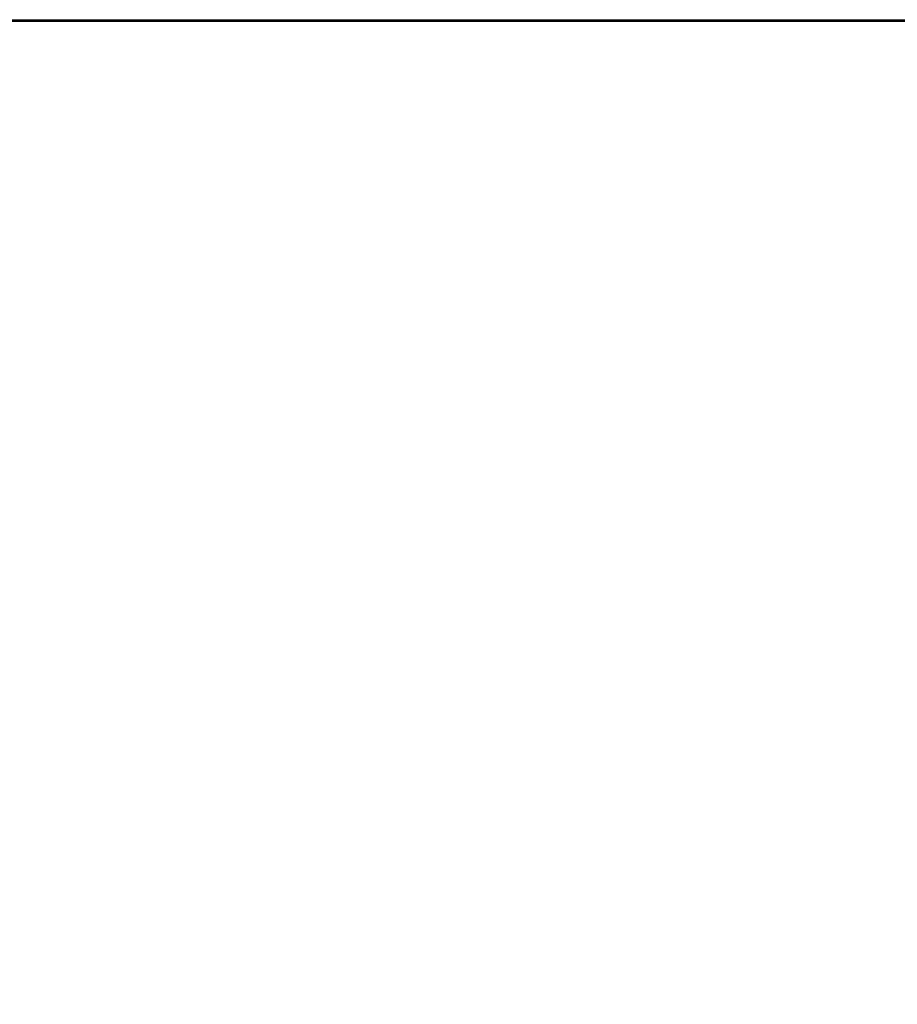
# Model space of a CAD drawing. Header units: millimetres. Extents: x 20 to 26560, y 40 to 17955.
# Tile 38 of 90: x 11973 to 13246, y 4444 to 5872. Entities that reach past the tile are written whole.
import ezdxf

# ---------------------------------------------------------------- set-up
doc = ezdxf.new("R2010")
doc.units = ezdxf.units.MM
doc.header["$LTSCALE"] = 2
doc.layers.add('COMPONENT_GEOMETRY', color=7, linetype='Continuous')
doc.styles.add('SLDTEXTSTYLE0', font='TXT', dxfattribs={"width": 0.75})
doc.dimstyles.new('SLDDIMSTYLE0', dxfattribs={"dimtxt": 150, "dimasz": 6.604, "dimexe": 0, "dimexo": 0.0625, "dimgap": 37.5, "dimtad": 0, "dimtih": 1, "dimtoh": 1, "dimdec": 1, "dimrnd": 1e-09, "dimzin": 12, "dimdsep": 46, "dimtxsty": 'SLDTEXTSTYLE0', "dimsah": 1, "dimcen": 0.09, "dimadec": 0, "dimazin": 3, "dimtfac": 1, "dimtdec": 1, "dimtofl": 0, "dimtmove": 0, "dimatfit": 3, "dimfxl": 1, "dimfrac": 2, "dimtolj": 1, "dimtzin": 12, "dimarcsym": 0})

# ---------------------------------------------------------------- blocks, each defined once
blk = doc.blocks.new('_D_4')
at = {"layer": 'COMPONENT_GEOMETRY', "color": 7}
for p, q in [((13862.7, 5870.3), (13344, 5870.3)), ((13350.4, 5870.3), (13350.4, 3933.6)), ((13050.3, 3903.2), (13004.6, 3903.2)), ((13004.6, 3903.2), (13004.6, 3665)), ((13650.5, 3903.2), (13696.2, 3903.2)), ((13696.2, 3903.2), (13696.2, 3665)), ((13004.6, 3665), (13050.3, 3665)), ((13696.2, 3665), (13650.5, 3665)), ((13350.4, 1504), (13350.4, 3440.6)), ((10307.8, 1504), (13356.7, 1504))]:
    blk.add_line(p, q, dxfattribs=at)
for points in [[(13350.4, 5870.3), (13349.4, 5863.7), (13351.4, 5863.7)], [(13350.4, 1504), (13351.4, 1510.6), (13349.4, 1510.6)]]:
    blk.add_solid(points, dxfattribs=at)
at = {"layer": 'COMPONENT_GEOMETRY', "color": 7, "char_height": 150, "attachment_point": 1, "style": 'SLDTEXTSTYLE0'}
for s, insert in [('7\'1.95"', (13050.3, 3858.4)), ('2183.2mm', (12858.1, 3634))]:
    blk.add_mtext(s, dxfattribs=dict(at, insert=insert))

msp = doc.modelspace()

# ---------------------------------------------------------------- linework, layer by layer
at = {"color": 7, "linetype": 'Continuous', "lineweight": 25}
for p, q in [((12318.74, 5870.29), (12311.47, 5870.29)), ((12550.74, 5870.29), (12545.86, 5870.29)), ((12829.89, 5870.29), (12827.48, 5870.29)), ((13088.86, 5870.29), (13078.21, 5870.29))]:
    msp.add_line(p, q, dxfattribs=at)
at = {"color": 7, "linetype": 'Continuous', "lineweight": 25, "flags": 128}
for points in [[(11961.78, 5872.24), (11977.3, 5872.24), (11985.06, 5872.24), (12000.58, 5872.24), (12008.33, 5872.24), (12023.85, 5872.24), (12031.61, 5872.24), (12039.37, 5872.24), (12054.89, 5872.24), (12062.65, 5872.24), (12078.16, 5872.24), (12085.92, 5872.24), (12101.44, 5872.24), (12109.2, 5872.24), (12116.96, 5872.24), (12132.48, 5872.24), (12140.23, 5872.24), (12155.75, 5872.24), (12163.51, 5872.24), (12179.03, 5872.24), (12186.79, 5872.24), (12202.3, 5872.24), (12210.06, 5872.24), (12217.82, 5872.24), (12233.34, 5872.24), (12241.1, 5872.24), (12256.62, 5872.24), (12264.37, 5872.24), (12279.89, 5872.24), (12287.65, 5872.24), (12295.41, 5872.24), (12310.93, 5872.24), (12318.69, 5872.24), (12334.2, 5872.24), (12341.96, 5872.24), (12357.48, 5872.24), (12365.24, 5872.24), (12373, 5872.24), (12388.51, 5872.24), (12396.27, 5872.24), (12411.79, 5872.24), (12419.55, 5872.24), (12435.07, 5872.24), (12442.83, 5872.24), (12450.58, 5872.24), (12466.1, 5872.24), (12473.86, 5872.24), (12489.38, 5872.24), (12497.14, 5872.24), (12512.66, 5872.24), (12520.41, 5872.24), (12535.93, 5872.24), (12543.69, 5872.24), (12551.45, 5872.24), (12566.97, 5872.24), (12574.73, 5872.24), (12590.24, 5872.24), (12598, 5872.24), (12613.52, 5872.24), (12621.28, 5872.24), (12629.04, 5872.24), (12644.55, 5872.24), (12652.31, 5872.24), (12667.83, 5872.24), (12675.59, 5872.24), (12691.11, 5872.24), (12698.87, 5872.24), (12706.62, 5872.24), (12722.14, 5872.24), (12729.9, 5872.24), (12745.42, 5872.24), (12753.18, 5872.24), (12768.69, 5872.24), (12776.45, 5872.24), (12791.97, 5872.24), (12799.73, 5872.24), (12807.49, 5872.24), (12823.01, 5872.24), (12830.76, 5872.24), (12846.28, 5872.24), (12854.04, 5872.24), (12869.56, 5872.24), (12877.32, 5872.24), (12885.08, 5872.24), (12900.59, 5872.24), (12908.35, 5872.24), (12923.87, 5872.24), (12931.63, 5872.24), (12947.15, 5872.24), (12954.9, 5872.24), (12962.66, 5872.24), (12978.18, 5872.24), (12985.94, 5872.24), (13001.46, 5872.24), (13009.22, 5872.24), (13024.73, 5872.24), (13032.49, 5872.24), (13040.25, 5872.24), (13055.77, 5872.24), (13063.53, 5872.24), (13079.05, 5872.24), (13086.8, 5872.24), (13102.32, 5872.24), (13110.08, 5872.24), (13125.6, 5872.24), (13133.36, 5872.24), (13141.12, 5872.24), (13156.63, 5872.24), (13164.39, 5872.24), (13179.91, 5872.24), (13187.67, 5872.24), (13203.19, 5872.24), (13210.94, 5872.24), (13218.7, 5872.24), (13234.22, 5872.24), (13241.98, 5872.24), (13257.5, 5872.24)], [(11961.94, 5870.29), (11977.45, 5870.29), (11985.21, 5870.29), (12000.73, 5870.29), (12008.49, 5870.29), (12024.01, 5870.29), (12031.77, 5870.29), (12039.52, 5870.29), (12055.04, 5870.29), (12062.8, 5870.29), (12078.32, 5870.29), (12086.08, 5870.29), (12101.59, 5870.29), (12109.35, 5870.29), (12124.87, 5870.29), (12132.63, 5870.29), (12140.39, 5870.29), (12155.91, 5870.29), (12163.66, 5870.29), (12179.18, 5870.29), (12186.94, 5870.29), (12202.46, 5870.29), (12210.22, 5870.29), (12217.98, 5870.29), (12233.49, 5870.29), (12241.25, 5870.29), (12256.77, 5870.29), (12264.53, 5870.29), (12280.05, 5870.29), (12287.8, 5870.29), (12295.56, 5870.29), (12311.08, 5870.29), (12318.84, 5870.29), (12334.36, 5870.29), (12342.12, 5870.29), (12357.63, 5870.29), (12365.39, 5870.29), (12373.15, 5870.29), (12388.67, 5870.29), (12396.43, 5870.29), (12411.94, 5870.29), (12419.7, 5870.29), (12435.22, 5870.29), (12442.98, 5870.29), (12458.5, 5870.29), (12466.26, 5870.29), (12474.02, 5870.29), (12489.53, 5870.29), (12497.29, 5870.29), (12512.81, 5870.29), (12520.57, 5870.29), (12536.09, 5870.29), (12543.84, 5870.29), (12551.6, 5870.29), (12567.12, 5870.29), (12574.88, 5870.29), (12590.4, 5870.29), (12598.16, 5870.29), (12613.67, 5870.29), (12621.43, 5870.29), (12629.19, 5870.29), (12644.71, 5870.29), (12652.47, 5870.29), (12667.98, 5870.29), (12675.74, 5870.29), (12691.26, 5870.29), (12699.02, 5870.29), (12706.78, 5870.29), (12722.3, 5870.29), (12730.05, 5870.29), (12745.57, 5870.29), (12753.33, 5870.29), (12768.85, 5870.29), (12776.61, 5870.29), (12792.12, 5870.29), (12799.88, 5870.29), (12807.64, 5870.29), (12823.16, 5870.29), (12830.92, 5870.29), (12846.44, 5870.29), (12854.19, 5870.29), (12869.71, 5870.29), (12877.47, 5870.29), (12885.23, 5870.29), (12900.75, 5870.29), (12908.51, 5870.29), (12924.02, 5870.29), (12931.78, 5870.29), (12947.3, 5870.29), (12955.06, 5870.29), (12962.82, 5870.29), (12978.33, 5870.29), (12986.09, 5870.29), (13001.61, 5870.29), (13009.37, 5870.29), (13024.89, 5870.29), (13032.65, 5870.29), (13040.41, 5870.29), (13055.92, 5870.29), (13063.68, 5870.29), (13079.2, 5870.29), (13086.96, 5870.29), (13102.48, 5870.29), (13110.23, 5870.29), (13125.75, 5870.29), (13133.51, 5870.29), (13141.27, 5870.29), (13156.79, 5870.29), (13164.55, 5870.29), (13180.06, 5870.29), (13187.82, 5870.29), (13203.34, 5870.29), (13211.1, 5870.29), (13218.86, 5870.29), (13234.37, 5870.29), (13242.13, 5870.29), (13257.65, 5870.29)]]:
    msp.add_lwpolyline(points, dxfattribs=at)

# ---------------------------------------------------------------- dimensions: what is measured, and where the dimension line sits
at = {"layer": 'COMPONENT_GEOMETRY', "color": 7}
dim = msp.add_linear_dim(base=(13350.37, 1503.96), p1=(13865.23, 5870.29), p2=(10305.31, 1503.96), angle=90, dimstyle='SLDDIMSTYLE0', dxfattribs=at)
dim.commit()
dim.dimension.update_dxf_attribs({"geometry": '_D_4', "text_midpoint": (13350.37, 3687.12), "dimtype": 160})

doc.saveas('drawing.dxf')
